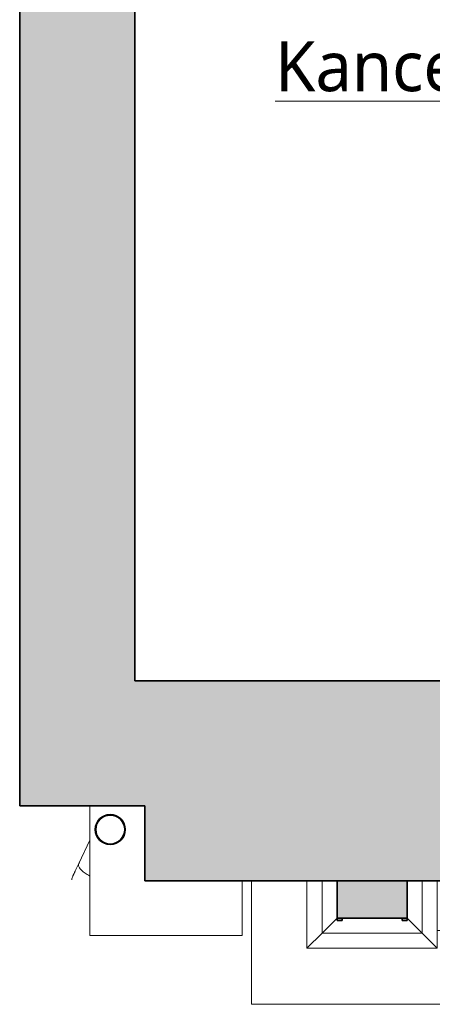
# Model space of a CAD drawing. Header units: metres. Extents: x -0.2 to 46.9, y -0.5 to 28.
# Tile 1 of 30: x -0.2 to 1.4, y -0.5 to 3.5. Entities that reach past the tile are written whole.
import ezdxf

# ---------------------------------------------------------------- set-up
doc = ezdxf.new("R2010")
doc.units = ezdxf.units.M
doc.layers.add('AV-MISTNOSTI', color=5, linetype='Continuous', lineweight=5, true_color=0x0000ff)
doc.layers.add('AV-SRAFY', color=7, linetype='Continuous', lineweight=35)
doc.layers.add('AV-STAVBA', color=7, linetype='Continuous', lineweight=18)
doc.styles.add('Trebuchet MS_B', font='trebuc.ttf', dxfattribs={"height": 0.2})

# ---------------------------------------------------------------- blocks, each defined once
blk = doc.blocks.new('GM_Detový svod_1 - GM_Detový svod_04-1520184-3NP')
at = {"layer": 'AV-STAVBA', "color": 254, "true_color": 0xcccccc}
blk.add_line((0.0448, 0.1912), (0.0011, 0.0974), dxfattribs=at)
at = {"layer": 'AV-STAVBA', "color": 254, "true_color": 0xcccccc, "flags": 128}
blk.add_lwpolyline([(0.0011, 0.0974), (-0.0003, 0.0945), (-0.0016, 0.0917), (-0.0029, 0.0889), (-0.0041, 0.0862), (-0.0054, 0.0835), (-0.0066, 0.0809), (-0.0078, 0.0784), (-0.0089, 0.076), (-0.01, 0.0736), (-0.0111, 0.0713), (-0.0121, 0.0691), (-0.0131, 0.0669), (-0.0141, 0.0649), (-0.015, 0.063), (-0.0158, 0.0611), (-0.0166, 0.0594), (-0.0174, 0.0577), (-0.0181, 0.0562), (-0.0188, 0.0548), (-0.0194, 0.0534), (-0.02, 0.0522), (-0.0205, 0.0512), (-0.0209, 0.0502), (-0.0213, 0.0493), (-0.0217, 0.0486), (-0.022, 0.048), (-0.0222, 0.0475), (-0.0224, 0.0471), (-0.0225, 0.0468), (-0.0225, 0.0467), (-0.0225, 0.0467)], dxfattribs=at)
at = {"layer": 'AV-STAVBA', "color": 254, "lineweight": 35, "true_color": 0xcccccc}
for radius, start, end in [(0.06, 360, 180), (0.058, 360, 180), (0.06, 180, 360), (0.058, 180, 360)]:
    blk.add_arc((0.1271, 0.2332), radius, start, end, dxfattribs=at)
at = {"layer": 'AV-STAVBA', "color": 254, "true_color": 0xcccccc}
blk.add_arc((0.0318, 0.0213), 0.06, 155, 170, dxfattribs=at)
blk.add_open_spline([(0.0035, 0.1007), (0.0013, 0.0986), (-0.001, 0.0933), (0.0018, 0.0826), (0.0112, 0.0703), (0.0259, 0.0583), (0.0381, 0.0514), (0.0445, 0.0484)], degree=3, knots=[0.4499189, 0.4499189, 0.4499189, 0.4499189, 0.5555556, 0.6666667, 0.7777778, 0.8888889, 1, 1, 1, 1], dxfattribs=at)
blk = doc.blocks.new('Podokenní římsa 3NP - Podokenní římsa 3NP-1611802-3NP')
at = {"layer": 'AV-STAVBA', "color": 254, "true_color": 0xcccccc}
for p, q in [((0.0448, 0.3282), (0.0448, -0.1918)), ((0.6545, 0.0282), (0.6545, -0.1918)), ((0.6545, -0.1918), (0.0448, -0.1918))]:
    blk.add_line(p, q, dxfattribs=at)
blk = doc.blocks.new('Šambrána krajní_2NP - Šambrána krajní_2NP-1626826-3NP')
at = {"layer": 'AV-STAVBA', "true_color": 0xcccccc}
h = blk.add_hatch(color=254, dxfattribs=at)
h.paths.add_polyline_path([(1.4498, -0.0518), (1.4798, -0.0518), (1.521, 0.0048), (1.566, 0.0048), (1.5998, 0.0282), (1.4498, 0.0282)])
h.paths.add_polyline_path([(2.7698, -0.0518), (2.8298, -0.0518), (2.871, 0.0048), (2.916, 0.0048), (2.9498, 0.0282), (2.9498, 0.2482), (2.6498, 0.2482), (2.6498, 0.0282), (2.6837, 0.0048), (2.7287, 0.0048)])
h.paths.add_polyline_path([(4.1459, -0.0518), (4.1498, -0.0518), (4.1498, 0.0282), (3.9998, 0.0282), (4.0337, 0.0048), (4.0787, 0.0048), (4.1198, -0.0518)])
for points in [[(1.0345, -0.1218), (1.3145, -0.1218), (1.3145, 0.0282), (1.0345, 0.0282)], [(4.2945, -0.1218), (4.5745, -0.1218), (4.5745, 0.0282), (4.2945, 0.0282), (4.2945, 0.0165)]]:
    blk.add_hatch(color=254, dxfattribs=at).paths.add_polyline_path(points)
h = blk.add_hatch(color=254, dxfattribs=at)
h.paths.add_polyline_path([(1.0345, -0.1318), (1.0545, -0.1318), (1.0545, -0.1218), (1.0345, -0.1218)])
h.paths.add_polyline_path([(1.3145, -0.1318), (1.3145, -0.1218), (1.2945, -0.1218), (1.2945, -0.1318)])
h = blk.add_hatch(color=254, dxfattribs=at)
h.paths.add_polyline_path([(4.5745, -0.1318), (4.5745, -0.1218), (4.5545, -0.1218), (4.5545, -0.1318)])
h.paths.add_polyline_path([(4.3145, -0.1318), (4.3145, -0.1218), (4.2945, -0.1218), (4.2945, -0.1318)])
at = {"layer": 'AV-STAVBA', "color": 254, "lineweight": 35, "true_color": 0xcccccc}
for p, q in [((2.9498, 0.2482), (2.6498, 0.2482)), ((2.6498, 0.2482), (2.6498, 0.0282)), ((2.9498, 0.0282), (2.9498, 0.2482)), ((1.3145, 0.0282), (1.0345, 0.0282)), ((1.0345, 0.0282), (1.0345, -0.1218)), ((1.3145, -0.1218), (1.3145, 0.0282)), ((1.5998, 0.0282), (1.4498, 0.0282)), ((1.4498, 0.0282), (1.4498, -0.0518)), ((1.4798, -0.0518), (1.521, 0.0048)), ((1.521, 0.0048), (1.566, 0.0048)), ((1.566, 0.0048), (1.5998, 0.0282)), ((2.6498, 0.0282), (2.6837, 0.0048)), ((2.6837, 0.0048), (2.7287, 0.0048)), ((2.7287, 0.0048), (2.7698, -0.0518)), ((2.8298, -0.0518), (2.871, 0.0048)), ((2.871, 0.0048), (2.916, 0.0048)), ((2.916, 0.0048), (2.9498, 0.0282)), ((4.1498, 0.0282), (3.9998, 0.0282)), ((3.9998, 0.0282), (4.0337, 0.0048)), ((4.0337, 0.0048), (4.0787, 0.0048)), ((4.0787, 0.0048), (4.1198, -0.0518)), ((4.1498, -0.0518), (4.1498, 0.0282)), ((4.5745, 0.0282), (4.2945, 0.0282)), ((4.2945, 0.0282), (4.2945, -0.1218)), ((4.5745, -0.1218), (4.5745, 0.0282)), ((1.4498, -0.0518), (1.4798, -0.0518)), ((2.7698, -0.0518), (2.8298, -0.0518)), ((4.1198, -0.0518), (4.1498, -0.0518)), ((1.0545, -0.1218), (1.0345, -0.1218)), ((1.0345, -0.1218), (1.0345, -0.1318)), ((1.0345, -0.1218), (1.3145, -0.1218)), ((1.0345, -0.1318), (1.0545, -0.1318)), ((1.0545, -0.1318), (1.0545, -0.1218)), ((1.3145, -0.1218), (1.2945, -0.1218)), ((1.2945, -0.1218), (1.2945, -0.1318)), ((1.2945, -0.1318), (1.3145, -0.1318)), ((1.3145, -0.1318), (1.3145, -0.1218)), ((4.3145, -0.1218), (4.2945, -0.1218)), ((4.2945, -0.1218), (4.2945, -0.1318)), ((4.2945, -0.1218), (4.5745, -0.1218)), ((4.2945, -0.1318), (4.3145, -0.1318)), ((4.3145, -0.1318), (4.3145, -0.1218)), ((4.5745, -0.1218), (4.5545, -0.1218)), ((4.5545, -0.1218), (4.5545, -0.1318)), ((4.5545, -0.1318), (4.5745, -0.1318)), ((4.5745, -0.1318), (4.5745, -0.1218))]:
    blk.add_line(p, q, dxfattribs=at)
at = {"layer": 'AV-STAVBA', "color": 254, "true_color": 0xcccccc}
for p, q in [((0.6925, 0.0282), (0.6925, -0.4668)), ((0.9137, -0.2426), (0.9137, 0.0282)), ((0.9745, -0.1818), (0.9745, 0.0282)), ((1.3745, 0.0282), (1.3745, -0.1818)), ((1.4354, -0.1118), (1.4354, 0.0282)), ((4.1737, 0.0282), (4.1737, -0.1118)), ((4.2345, -0.1818), (4.2345, 0.0282)), ((4.6345, 0.0282), (4.6345, -0.1818)), ((1.4354, -0.1118), (1.4354, -0.145)), ((4.1737, -0.145), (4.1737, -0.1118)), ((0.9745, -0.1818), (1.0345, -0.1218)), ((1.3745, -0.1818), (1.3145, -0.1218)), ((1.4354, -0.1448), (1.4354, -0.2426)), ((4.1737, -0.2426), (4.1737, -0.1448)), ((4.2345, -0.1818), (4.2945, -0.1218)), ((4.6345, -0.1818), (4.5745, -0.1218)), ((0.9137, -0.2426), (0.9745, -0.1818)), ((1.3745, -0.1818), (0.9745, -0.1818)), ((1.4354, -0.2426), (1.3745, -0.1818)), ((1.4354, -0.1718), (4.1737, -0.1718)), ((4.1737, -0.2426), (4.2345, -0.1818)), ((4.6345, -0.1818), (4.2345, -0.1818)), ((4.6954, -0.2426), (4.6445, -0.1918)), ((4.6954, -0.1918), (4.6954, -0.2426)), ((4.9165, -0.4668), (4.9165, -0.1918)), ((1.4354, -0.2426), (0.9137, -0.2426)), ((4.6954, -0.2426), (4.1737, -0.2426)), ((0.6925, -0.4668), (4.9165, -0.4668))]:
    blk.add_line(p, q, dxfattribs=at)
blk = doc.blocks.new('D0089 - 1514 - OÚPSŘ_Benešova_rvt-1-3NP')
at = {"layer": 'AV-SRAFY', "lineweight": 18, "true_color": 0xcccccc}
blk.add_hatch(color=254, dxfattribs=at).paths.add_polyline_path([(0.2248, 0.8282), (0.2248, 14.7482), (-0.2352, 14.7482), (-0.2352, 0.8282), (-0.0948, 0.8282)])
h = blk.add_hatch(color=254, dxfattribs=at)
h.paths.add_polyline_path([(4.1459, 0.0282), (5.4448, 0.0282), (5.4448, 0.3582), (5.4348, 0.3582), (5.4348, 0.8282), (4.1398, 0.8282), (4.0998, 0.4982), (4.0498, 0.4982), (4.0498, 0.4482), (3.9998, 0.4482), (3.9998, 0.0282)])
h.paths.add_polyline_path([(1.1524, 0.0282), (1.5998, 0.0282), (1.5998, 0.4482), (1.5498, 0.4482), (1.5498, 0.4982), (1.4998, 0.4982), (1.4598, 0.8282), (-0.2352, 0.8282), (-0.2352, 0.3282), (0.2648, 0.3282), (0.2648, 0.0282), (0.903, 0.0282)])
at = {"layer": 'AV-STAVBA', "color": 254, "lineweight": 35, "true_color": 0xcccccc}
for p, q in [((-0.2352, 14.7482), (-0.2352, 0.8282)), ((0.2248, 0.8282), (0.2248, 5.8082)), ((-0.2352, 0.8282), (-0.2352, 0.3282)), ((1.4598, 0.8282), (0.2248, 0.8282)), ((-0.2352, 0.3282), (0.2648, 0.3282)), ((0.2648, 0.3282), (0.2648, 0.0282)), ((0.2648, 0.0282), (1.5998, 0.0282))]:
    blk.add_line(p, q, dxfattribs=at)
at = {"layer": 'AV-STAVBA', "color": 254, "lineweight": 18, "true_color": 0xcccccc}
for name in ['Podokenní římsa 3NP - Podokenní římsa 3NP-1611802-3NP', 'GM_Detový svod_1 - GM_Detový svod_04-1520184-3NP', 'Šambrána krajní_2NP - Šambrána krajní_2NP-1626826-3NP']:
    blk.add_blockref(name, (0, 0), dxfattribs=at)

msp = doc.modelspace()

# ---------------------------------------------------------------- block references
at = {"lineweight": 5}
msp.add_blockref('D0089 - 1514 - OÚPSŘ_Benešova_rvt-1-3NP', (0, 0), dxfattribs=at)

# ---------------------------------------------------------------- texts
at = {"layer": 'AV-MISTNOSTI', "insert": (0.7866, 3.3901), "char_height": 0.2, "width": 1.266666, "attachment_point": 1, "style": 'Trebuchet MS_B'}
msp.add_mtext('\\LKancelá', dxfattribs=at)

doc.saveas('drawing.dxf')
